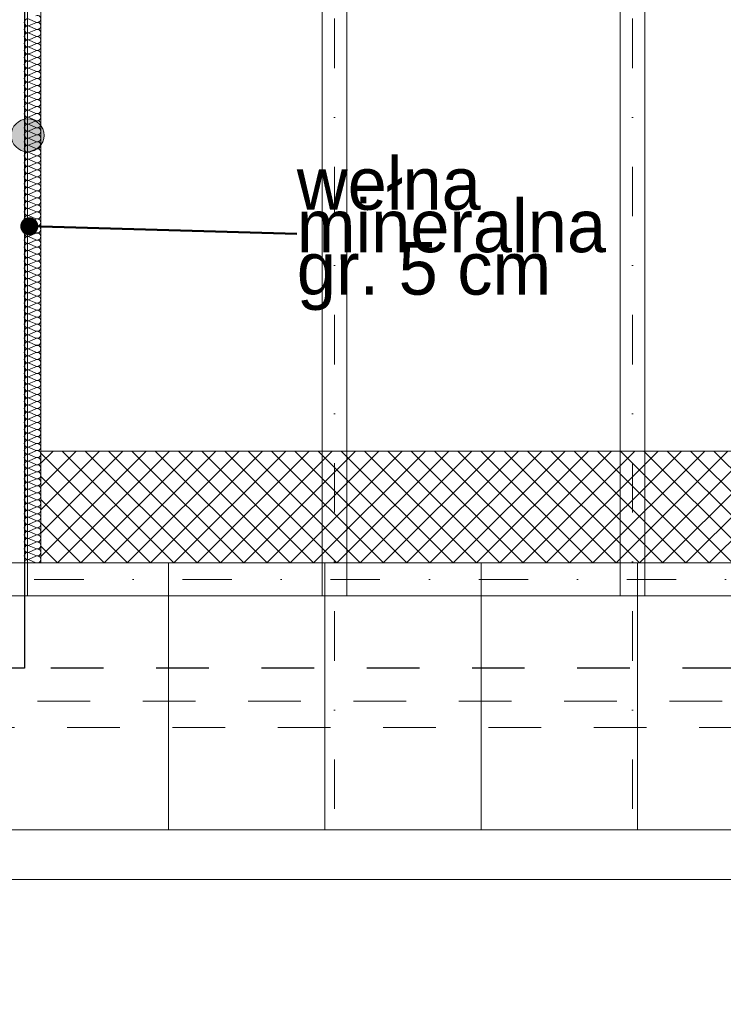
# Model space of a CAD drawing. Extents: x -440864 to -355682, y 13652 to 155872.
# Tile 129 of 179: x -429859 to -427721, y 90054 to 93045. Entities that reach past the tile are written whole.
import ezdxf
from ezdxf.lldxf.tags import DXFTag

# ---------------------------------------------------------------- set-up
doc = ezdxf.new("R2010")
doc.units = 0
doc.header["$MEASUREMENT"] = 0
doc.linetypes.add('Dot & Dashed', pattern=[450, 150, -150, 0, -150])
doc.linetypes.add('Przerywana', pattern=[320, 160, -160])
doc.layers.get('0').update_dxf_attribs({"color": 252})
for name, color, linetype in [('#podkład', 252, 'Continuous'), ('Arch opisy', 252, 'Continuous'), ('Inwent Izolacje', 252, 'Continuous'), ('IS_Opisy_działek_Therm', 7, 'SOLID')]:
    doc.layers.add(name, color=color, linetype=linetype)
for name, color, linetype, lineweight in [('Arch dachowki_Nr_Pióra__81', 252, 'Continuous', 9), ('Arch opisy_Nr_Pióra__21', 252, 'Continuous', 9), ('Arch wykończenie_Nr_Pióra__3', 252, 'Continuous', 18), ('arch wypelnienia_Nr_Pióra__2', 252, 'Continuous', 13), ('INWENT DACH_Nr_Pióra__21', 252, 'Continuous', 9), ('Inwent Izolacje_Nr_Pióra__44', 252, 'Continuous', 13), ('INWENT KONST. DREWNIANA_Nr_Pióra__2', 252, 'Continuous', 13), ('INWENT KONST. DREWNIANA_Nr_Pióra__21', 252, 'Continuous', 9), ('INWENT RURY SPUSTOWE_Nr_Pióra__21', 252, 'Continuous', 9), ('INWENT.ŚCIANY_Nr_Pióra__1', 252, 'Continuous', 25), ('INWENT.ŚCIANY_Nr_Pióra__2', 252, 'Continuous', 13)]:
    doc.layers.add(name, color=color, linetype=linetype, lineweight=lineweight)
doc.styles.add('GENERATED_STYLE_4', font='txt')
doc.styles.get("Standard").update_dxf_attribs({"font": 'arial.ttf', "width": 0.8, "bigfont": 'BIGFONT.SHX'})
tags = doc.linetypes.add('SOLID', pattern=[10, 10, 0]).pattern_tags.tags
tags[6:7] = [DXFTag(74, 4), DXFTag(75, 0), DXFTag(340, '0'), DXFTag(46, 0.0), DXFTag(50, 0.0), DXFTag(44, 0.0), DXFTag(45, 0.0)]
tags[4:5] = [DXFTag(74, 4), DXFTag(75, 0), DXFTag(340, '0'), DXFTag(46, 0.0), DXFTag(50, 0.0), DXFTag(44, 0.0), DXFTag(45, 0.0)]
doc.dimstyles.new('GENERATED_STYLE__7', dxfattribs={"dimtxt": 0.18, "dimasz": 109.44, "dimexe": 0.18, "dimexo": 0.0625, "dimgap": 0.09, "dimtad": 0, "dimtih": 1, "dimtoh": 1, "dimdec": 4, "dimzin": 0, "dimdsep": 46, "dimcen": 0.09, "dimadec": 0, "dimazin": 0, "dimtfac": 1, "dimtdec": 4, "dimtmove": 0, "dimatfit": 3, "dimldrblk": 'ARROWHEAD_11', "dimfxl": 1, "dimtolj": 1, "dimtzin": 0, "dimarcsym": 0})

# ---------------------------------------------------------------- blocks, each defined once
blk = doc.blocks.new('Izolacja cieplna 14_365', base_point=(-429844.9, 93232.6))
at = {"layer": 'Inwent Izolacje_Nr_Pióra__44', "linetype": 'Continuous'}
for p, q in [((-429809.8, 94875.6), (-429830, 94884.4)), ((-429830, 94864.9), (-429809.8, 94873.8)), ((-429809.8, 94854.2), (-429830, 94863.1)), ((-429830, 94843.6), (-429809.8, 94852.4)), ((-429809.8, 94832.9), (-429830, 94841.8)), ((-429830, 94822.2), (-429809.8, 94831.1)), ((-429809.8, 94811.6), (-429830, 94820.4)), ((-429830, 94800.9), (-429809.8, 94809.8)), ((-429809.8, 94790.3), (-429830, 94799.1)), ((-429830, 94779.6), (-429809.8, 94788.5)), ((-429809.8, 94768.9), (-429830, 94777.8)), ((-429830, 94758.3), (-429809.8, 94767.1)), ((-429809.8, 94747.6), (-429830, 94756.5)), ((-429830, 94736.9), (-429809.8, 94745.8)), ((-429809.8, 94726.3), (-429830, 94735.1)), ((-429830, 94715.6), (-429809.8, 94724.5)), ((-429809.8, 94705), (-429830, 94713.8)), ((-429830, 94694.3), (-429809.8, 94703.2)), ((-429809.8, 94683.6), (-429830, 94692.5)), ((-429830, 94673), (-429809.8, 94681.8)), ((-429809.8, 94662.3), (-429830, 94671.2)), ((-429830, 94651.6), (-429809.8, 94660.5)), ((-429809.8, 94641), (-429830, 94649.8)), ((-429830, 94630.3), (-429809.8, 94639.2)), ((-429809.8, 94619.7), (-429830, 94628.5)), ((-429830, 94609), (-429809.8, 94617.9)), ((-429809.8, 94598.3), (-429830, 94607.2)), ((-429830, 94587.7), (-429809.8, 94596.5)), ((-429809.8, 94577), (-429830, 94585.9)), ((-429830, 94566.3), (-429809.8, 94575.2)), ((-429809.8, 94555.7), (-429830, 94564.5)), ((-429830, 94545), (-429809.8, 94553.9)), ((-429809.8, 94534.3), (-429830, 94543.2)), ((-429830, 94523.7), (-429809.8, 94532.6)), ((-429809.8, 94513), (-429830, 94521.9)), ((-429830, 94502.4), (-429809.8, 94511.2)), ((-429809.8, 94491.7), (-429830, 94500.6)), ((-429830, 94481), (-429809.8, 94489.9)), ((-429809.8, 94470.4), (-429830, 94479.2)), ((-429830, 94459.7), (-429809.8, 94468.6)), ((-429809.8, 94449), (-429830, 94457.9)), ((-429830, 94438.4), (-429809.8, 94447.3)), ((-429809.8, 94427.7), (-429830, 94436.6)), ((-429830, 94417.1), (-429809.8, 94425.9)), ((-429809.8, 94406.4), (-429830, 94415.3)), ((-429830, 94395.7), (-429809.8, 94404.6)), ((-429809.8, 94385.1), (-429830, 94393.9)), ((-429830, 94374.4), (-429809.8, 94383.3)), ((-429809.8, 94363.7), (-429830, 94372.6)), ((-429830, 94353.1), (-429809.8, 94362)), ((-429809.8, 94342.4), (-429830, 94351.3)), ((-429830, 94331.8), (-429809.8, 94340.6)), ((-429809.8, 94321.1), (-429830, 94330)), ((-429830, 94310.4), (-429809.8, 94319.3)), ((-429809.8, 94299.8), (-429830, 94308.6)), ((-429830, 94289.1), (-429809.8, 94298)), ((-429809.8, 94278.4), (-429830, 94287.3)), ((-429830, 94267.8), (-429809.8, 94276.7)), ((-429809.8, 94257.1), (-429830, 94266)), ((-429830, 94246.5), (-429809.8, 94255.3)), ((-429809.8, 94235.8), (-429830, 94244.7)), ((-429830, 94225.1), (-429809.8, 94234)), ((-429809.8, 94214.5), (-429830, 94223.3)), ((-429830, 94203.8), (-429809.8, 94212.7)), ((-429809.8, 94193.1), (-429830, 94202)), ((-429830, 94182.5), (-429809.8, 94191.4)), ((-429809.8, 94171.8), (-429830, 94180.7)), ((-429830, 94161.2), (-429809.8, 94170)), ((-429809.8, 94150.5), (-429830, 94159.4)), ((-429830, 94139.8), (-429809.8, 94148.7)), ((-429809.8, 94129.2), (-429830, 94138)), ((-429830, 94118.5), (-429809.8, 94127.4)), ((-429809.8, 94107.8), (-429830, 94116.7)), ((-429830, 94097.2), (-429809.8, 94106.1)), ((-429809.8, 94086.5), (-429830, 94095.4)), ((-429830, 94075.9), (-429809.8, 94084.7)), ((-429809.8, 94065.2), (-429830, 94074.1)), ((-429830, 94054.5), (-429809.8, 94063.4)), ((-429809.8, 94043.9), (-429830, 94052.7)), ((-429830, 94033.2), (-429809.8, 94042.1)), ((-429809.8, 94022.5), (-429830, 94031.4)), ((-429830, 94011.9), (-429809.8, 94020.8)), ((-429809.8, 94001.2), (-429830, 94010.1)), ((-429830, 93990.6), (-429809.8, 93999.4)), ((-429809.8, 93979.9), (-429830, 93988.8)), ((-429830, 93969.2), (-429809.8, 93978.1)), ((-429809.8, 93958.6), (-429830, 93967.4)), ((-429830, 93947.9), (-429809.8, 93956.8)), ((-429809.8, 93937.2), (-429830, 93946.1)), ((-429830, 93926.6), (-429809.8, 93935.4)), ((-429809.8, 93915.9), (-429830, 93924.8)), ((-429830, 93905.3), (-429809.8, 93914.1)), ((-429809.8, 93894.6), (-429830, 93903.5)), ((-429830, 93883.9), (-429809.8, 93892.8)), ((-429809.8, 93873.3), (-429830, 93882.1)), ((-429830, 93862.6), (-429809.8, 93871.5)), ((-429809.8, 93851.9), (-429830, 93860.8)), ((-429830, 93841.3), (-429809.8, 93850.1)), ((-429809.8, 93830.6), (-429830, 93839.5)), ((-429830, 93820), (-429809.8, 93828.8)), ((-429809.8, 93809.3), (-429830, 93818.2)), ((-429830, 93798.6), (-429809.8, 93807.5)), ((-429809.8, 93788), (-429830, 93796.8)), ((-429830, 93777.3), (-429809.8, 93786.2)), ((-429809.8, 93766.6), (-429830, 93775.5)), ((-429830, 93756), (-429809.8, 93764.8)), ((-429809.8, 93745.3), (-429830, 93754.2)), ((-429830, 93734.7), (-429809.8, 93743.5)), ((-429809.8, 93724), (-429830, 93732.9)), ((-429830, 93713.3), (-429809.8, 93722.2)), ((-429809.8, 93702.7), (-429830, 93711.5)), ((-429830, 93692), (-429809.8, 93700.9)), ((-429809.8, 93681.3), (-429830, 93690.2)), ((-429830, 93670.7), (-429809.8, 93679.5)), ((-429809.8, 93660), (-429830, 93668.9)), ((-429830, 93649.3), (-429809.8, 93658.2)), ((-429809.8, 93638.7), (-429830, 93647.6)), ((-429830, 93628), (-429809.8, 93636.9)), ((-429809.8, 93617.4), (-429830, 93626.2)), ((-429830, 93606.7), (-429809.8, 93615.6)), ((-429809.8, 93596), (-429830, 93604.9)), ((-429830, 93585.4), (-429809.8, 93594.2)), ((-429809.8, 93574.7), (-429830, 93583.6)), ((-429830, 93564), (-429809.8, 93572.9)), ((-429809.8, 93553.4), (-429830, 93562.3)), ((-429830, 93542.7), (-429809.8, 93551.6)), ((-429809.8, 93532.1), (-429830, 93540.9)), ((-429830, 93521.4), (-429809.8, 93530.3)), ((-429809.8, 93510.7), (-429830, 93519.6)), ((-429830, 93500.1), (-429809.8, 93508.9)), ((-429809.8, 93489.4), (-429830, 93498.3)), ((-429830, 93478.7), (-429809.8, 93487.6)), ((-429809.8, 93468.1), (-429830, 93477)), ((-429830, 93457.4), (-429809.8, 93466.3)), ((-429809.8, 93446.8), (-429830, 93455.6)), ((-429830, 93436.1), (-429809.8, 93445)), ((-429809.8, 93425.4), (-429830, 93434.3)), ((-429830, 93414.8), (-429809.8, 93423.6)), ((-429809.8, 93404.1), (-429830, 93413)), ((-429830, 93393.4), (-429809.8, 93402.3)), ((-429809.8, 93382.8), (-429830, 93391.7)), ((-429830, 93372.1), (-429809.8, 93381)), ((-429809.8, 93361.5), (-429830, 93370.3)), ((-429830, 93350.8), (-429809.8, 93359.7)), ((-429809.8, 93340.1), (-429830, 93349)), ((-429830, 93329.5), (-429809.8, 93338.3)), ((-429809.8, 93318.8), (-429830, 93327.7)), ((-429830, 93308.1), (-429809.8, 93317)), ((-429809.8, 93297.5), (-429830, 93306.4)), ((-429830, 93286.8), (-429809.8, 93295.7)), ((-429809.8, 93276.2), (-429830, 93285)), ((-429830, 93265.5), (-429809.8, 93274.4)), ((-429809.8, 93254.8), (-429830, 93263.7)), ((-429830, 93244.2), (-429809.8, 93253)), ((-429809.8, 93233.5), (-429830, 93242.4))]:
    blk.add_line(p, q, dxfattribs=at)
for centre, start_param, end_param in [((-429834.3, 94874.7), 5.870392, 9.837571), ((-429805.6, 94885.3), 2.728799, 6.695979), ((-429805.6, 94864), 2.728799, 6.695979), ((-429834.3, 94853.3), 5.870392, 9.837571), ((-429834.3, 94832), 5.870392, 9.837571), ((-429805.6, 94842.7), 2.728799, 6.695979), ((-429834.3, 94810.7), 5.870392, 9.837571), ((-429805.6, 94821.3), 2.728799, 6.695979), ((-429834.3, 94789.4), 5.870392, 9.837571), ((-429805.6, 94800), 2.728799, 6.695979), ((-429805.6, 94778.7), 2.728799, 6.695979), ((-429834.3, 94768), 5.870392, 9.837571), ((-429834.3, 94746.7), 5.870392, 9.837571), ((-429805.6, 94757.4), 2.728799, 6.695979), ((-429834.3, 94725.4), 5.870392, 9.837571), ((-429805.6, 94736), 2.728799, 6.695979), ((-429805.6, 94714.7), 2.728799, 6.695979), ((-429834.3, 94704.1), 5.870392, 9.837571), ((-429834.3, 94682.7), 5.870392, 9.837571), ((-429805.6, 94693.4), 2.728799, 6.695979), ((-429834.3, 94661.4), 5.870392, 9.837571), ((-429805.6, 94672.1), 2.728799, 6.695979), ((-429834.3, 94640.1), 5.870392, 9.837571), ((-429805.6, 94650.7), 2.728799, 6.695979), ((-429805.6, 94629.4), 2.728799, 6.695979), ((-429834.3, 94618.8), 5.870392, 9.837571), ((-429834.3, 94597.4), 5.870392, 9.837571), ((-429805.6, 94608.1), 2.728799, 6.695979), ((-429834.3, 94576.1), 5.870392, 9.837571), ((-429805.6, 94586.8), 2.728799, 6.695979), ((-429805.6, 94565.4), 2.728799, 6.695979), ((-429834.3, 94554.8), 5.870392, 9.837571), ((-429834.3, 94533.5), 5.870392, 9.837571), ((-429805.6, 94544.1), 2.728799, 6.695979), ((-429834.3, 94512.1), 5.870392, 9.837571), ((-429805.6, 94522.8), 2.728799, 6.695979), ((-429834.3, 94490.8), 5.870392, 9.837571), ((-429805.6, 94501.5), 2.728799, 6.695979), ((-429805.6, 94480.1), 2.728799, 6.695979), ((-429834.3, 94469.5), 5.870392, 9.837571), ((-429834.3, 94448.2), 5.870392, 9.837571), ((-429805.6, 94458.8), 2.728799, 6.695979), ((-429834.3, 94426.8), 5.870392, 9.837571), ((-429805.6, 94437.5), 2.728799, 6.695979), ((-429805.6, 94416.2), 2.728799, 6.695979), ((-429834.3, 94405.5), 5.870392, 9.837571), ((-429834.3, 94384.2), 5.870392, 9.837571), ((-429805.6, 94394.8), 2.728799, 6.695979), ((-429834.3, 94362.9), 5.870392, 9.837571), ((-429805.6, 94373.5), 2.728799, 6.695979), ((-429834.3, 94341.5), 5.870392, 9.837571), ((-429805.6, 94352.2), 2.728799, 6.695979), ((-429805.6, 94330.9), 2.728799, 6.695979), ((-429834.3, 94320.2), 5.870392, 9.837571), ((-429834.3, 94298.9), 5.870392, 9.837571), ((-429805.6, 94309.5), 2.728799, 6.695979), ((-429834.3, 94277.5), 5.870392, 9.837571), ((-429805.6, 94288.2), 2.728799, 6.695979), ((-429805.6, 94266.9), 2.728799, 6.695979), ((-429834.3, 94256.2), 5.870392, 9.837571), ((-429834.3, 94234.9), 5.870392, 9.837571), ((-429805.6, 94245.6), 2.728799, 6.695979), ((-429834.3, 94213.6), 5.870392, 9.837571), ((-429805.6, 94224.2), 2.728799, 6.695979), ((-429834.3, 94192.2), 5.870392, 9.837571), ((-429805.6, 94202.9), 2.728799, 6.695979), ((-429805.6, 94181.6), 2.728799, 6.695979), ((-429834.3, 94170.9), 5.870392, 9.837571), ((-429834.3, 94149.6), 5.870392, 9.837571), ((-429805.6, 94160.3), 2.728799, 6.695979), ((-429834.3, 94128.3), 5.870392, 9.837571), ((-429805.6, 94138.9), 2.728799, 6.695979), ((-429805.6, 94117.6), 2.728799, 6.695979), ((-429834.3, 94106.9), 5.870392, 9.837571), ((-429834.3, 94085.6), 5.870392, 9.837571), ((-429805.6, 94096.3), 2.728799, 6.695979), ((-429834.3, 94064.3), 5.870392, 9.837571), ((-429805.6, 94075), 2.728799, 6.695979), ((-429805.6, 94053.6), 2.728799, 6.695979), ((-429834.3, 94043), 5.870392, 9.837571), ((-429805.6, 94032.3), 2.728799, 6.695979), ((-429834.3, 94021.6), 5.870392, 9.837571), ((-429834.3, 94000.3), 5.870392, 9.837571), ((-429805.6, 94011), 2.728799, 6.695979), ((-429834.3, 93979), 5.870392, 9.837571), ((-429805.6, 93989.7), 2.728799, 6.695979), ((-429805.6, 93968.3), 2.728799, 6.695979), ((-429834.3, 93957.7), 5.870392, 9.837571), ((-429834.3, 93936.3), 5.870392, 9.837571), ((-429805.6, 93947), 2.728799, 6.695979), ((-429834.3, 93915), 5.870392, 9.837571), ((-429805.6, 93925.7), 2.728799, 6.695979), ((-429805.6, 93904.4), 2.728799, 6.695979), ((-429834.3, 93893.7), 5.870392, 9.837571), ((-429805.6, 93883), 2.728799, 6.695979), ((-429834.3, 93872.4), 5.870392, 9.837571), ((-429834.3, 93851), 5.870392, 9.837571), ((-429805.6, 93861.7), 2.728799, 6.695979), ((-429834.3, 93829.7), 5.870392, 9.837571), ((-429805.6, 93840.4), 2.728799, 6.695979), ((-429805.6, 93819.1), 2.728799, 6.695979), ((-429834.3, 93808.4), 5.870392, 9.837571), ((-429834.3, 93787.1), 5.870392, 9.837571), ((-429805.6, 93797.7), 2.728799, 6.695979), ((-429834.3, 93765.7), 5.870392, 9.837571), ((-429805.6, 93776.4), 2.728799, 6.695979), ((-429805.6, 93755.1), 2.728799, 6.695979), ((-429834.3, 93744.4), 5.870392, 9.837571), ((-429805.6, 93733.8), 2.728799, 6.695979), ((-429834.3, 93723.1), 5.870392, 9.837571), ((-429834.3, 93701.8), 5.870392, 9.837571), ((-429805.6, 93712.4), 2.728799, 6.695979), ((-429834.3, 93680.4), 5.870392, 9.837571), ((-429805.6, 93691.1), 2.728799, 6.695979), ((-429805.6, 93669.8), 2.728799, 6.695979), ((-429834.3, 93659.1), 5.870392, 9.837571), ((-429834.3, 93637.8), 5.870392, 9.837571), ((-429805.6, 93648.5), 2.728799, 6.695979), ((-429834.3, 93616.5), 5.870392, 9.837571), ((-429805.6, 93627.1), 2.728799, 6.695979), ((-429805.6, 93605.8), 2.728799, 6.695979), ((-429834.3, 93595.1), 5.870392, 9.837571), ((-429805.6, 93584.5), 2.728799, 6.695979), ((-429834.3, 93573.8), 5.870392, 9.837571), ((-429834.3, 93552.5), 5.870392, 9.837571), ((-429805.6, 93563.2), 2.728799, 6.695979), ((-429834.3, 93531.2), 5.870392, 9.837571), ((-429805.6, 93541.8), 2.728799, 6.695979), ((-429805.6, 93520.5), 2.728799, 6.695979), ((-429834.3, 93509.8), 5.870392, 9.837571), ((-429834.3, 93488.5), 5.870392, 9.837571), ((-429805.6, 93499.2), 2.728799, 6.695979), ((-429834.3, 93467.2), 5.870392, 9.837571), ((-429805.6, 93477.9), 2.728799, 6.695979), ((-429805.6, 93456.5), 2.728799, 6.695979), ((-429834.3, 93445.9), 5.870392, 9.837571), ((-429805.6, 93435.2), 2.728799, 6.695979), ((-429834.3, 93424.5), 5.870392, 9.837571), ((-429834.3, 93403.2), 5.870392, 9.837571), ((-429805.6, 93413.9), 2.728799, 6.695979), ((-429834.3, 93381.9), 5.870392, 9.837571), ((-429805.6, 93392.6), 2.728799, 6.695979), ((-429805.6, 93371.2), 2.728799, 6.695979), ((-429834.3, 93360.6), 5.870392, 9.837571), ((-429834.3, 93339.2), 5.870392, 9.837571), ((-429805.6, 93349.9), 2.728799, 6.695979), ((-429834.3, 93317.9), 5.870392, 9.837571), ((-429805.6, 93328.6), 2.728799, 6.695979), ((-429805.6, 93307.2), 2.728799, 6.695979), ((-429834.3, 93296.6), 5.870392, 9.837571), ((-429805.6, 93285.9), 2.728799, 6.695979), ((-429834.3, 93275.3), 5.870392, 9.837571), ((-429834.3, 93253.9), 5.870392, 9.837571), ((-429805.6, 93264.6), 2.728799, 6.695979), ((-429834.3, 93232.6), 5.870392, 7.853982), ((-429805.6, 93243.3), 2.728799, 6.695979)]:
    blk.add_ellipse(centre, major_axis=(0, 10.7), ratio=0.997305, start_param=start_param, end_param=end_param, dxfattribs=at)
blk = doc.blocks.new('ARROWHEAD_11')
at = {"color": 0, "linetype": 'Continuous', "lineweight": 0}
blk.add_line((0, 0), (-1, 0), dxfattribs=at)
at = {"color": 0, "linetype": 'Continuous', "lineweight": 0, "const_width": 0.25, "flags": 128}
blk.add_lwpolyline([(-0.125, 0, 1), (0.125, 0, 1)], format="xyb", close=True, dxfattribs=at)
blk = doc.blocks.new('Linia_171', base_point=(-429834.9, 94531.7))
at = {"layer": 'Arch opisy_Nr_Pióra__21', "linetype": 'Continuous'}
for points in [[(-430434.9, 94531.7), (-430438.8, 94550.8), (-430449.6, 94567), (-430465.8, 94577.9), (-430484.9, 94581.7), (-430504.1, 94577.9), (-430520.3, 94567), (-430531.1, 94550.8), (-430534.9, 94531.7), (-430531.1, 94512.6), (-430520.3, 94496.3), (-430504.1, 94485.5), (-430484.9, 94481.7), (-430465.8, 94485.5), (-430449.6, 94496.3), (-430438.8, 94512.6)], [(-429784.9, 94531.7), (-429788.8, 94550.8), (-429799.6, 94567), (-429815.8, 94577.9), (-429834.9, 94581.7), (-429854.1, 94577.9), (-429870.3, 94567), (-429881.1, 94550.8), (-429884.9, 94531.7), (-429881.1, 94512.6), (-429870.3, 94496.3), (-429854.1, 94485.5), (-429834.9, 94481.7), (-429815.8, 94485.5), (-429799.6, 94496.3), (-429788.8, 94512.6)]]:
    blk.add_hatch(color=256, dxfattribs=at).paths.add_polyline_path(points, flags=0)
blk.add_line((-429884.9, 94531.7), (-430434.9, 94531.7), dxfattribs=at)
for centre in [(-430484.9, 94531.7), (-429834.9, 94531.7)]:
    blk.add_circle(centre, 50, dxfattribs=at)
blk = doc.blocks.new('poddasze')
at = {"layer": 'arch wypelnienia_Nr_Pióra__2', "linetype": 'Continuous'}
h = blk.add_hatch(dxfattribs=at)
h.set_pattern_fill('Grid_5x5_Diagonal', color=252, style=0, pattern_type=2)
h.set_pattern_definition([(45, (0, -15837.553), (-35.355339, 35.355339), []), (135, (0, -15837.553), (35.355339, 35.355339), [])])
h.paths.add_polyline_path([(-415254.9, 77395.1), (-429794.9, 77395.1), (-429794.9, 77735.1), (-415254.9, 77735.1)], flags=0)
at = {"layer": 'Arch dachowki_Nr_Pióra__81', "color": 252, "linetype": 'Continuous'}
for p, q in [((-429407.4, 76584), (-429407.4, 77395.1)), ((-428932.4, 76584), (-428932.4, 77395.1)), ((-428457.4, 76584), (-428457.4, 77395.1)), ((-427982.4, 76584), (-427982.4, 77395.1))]:
    blk.add_line(p, q, dxfattribs=at)
at = {"layer": 'Arch wykończenie_Nr_Pióra__3', "color": 252, "linetype": 'Continuous'}
for p, q in [((-429794.9, 80935.1), (-429794.9, 77395.1)), ((-415254.9, 77735.1), (-429794.9, 77735.1))]:
    blk.add_line(p, q, dxfattribs=at)
at = {"layer": 'Arch wykończenie_Nr_Pióra__3', "color": 252, "linetype": 'Przerywana'}
blk.add_line((-414514.9, 76895.1), (-430484.9, 76895.1), dxfattribs=at)
at = {"layer": 'INWENT DACH_Nr_Pióra__21', "color": 252, "linetype": 'Continuous'}
blk.add_line((-414324.9, 76584), (-430714.9, 76584), dxfattribs=at)
at = {"layer": 'INWENT KONST. DREWNIANA_Nr_Pióra__2', "color": 252, "linetype": 'Continuous'}
for p, q in [((-429834.9, 77295.1), (-429834.9, 81165.1)), ((-428939.9, 77295.1), (-428939.9, 81165.1)), ((-428864.9, 77295.1), (-428864.9, 81165.1)), ((-428034.9, 77295.1), (-428034.9, 81165.1)), ((-427959.9, 77295.1), (-427959.9, 81165.1))]:
    blk.add_line(p, q, dxfattribs=at)
at = {"layer": 'INWENT KONST. DREWNIANA_Nr_Pióra__21', "color": 252, "linetype": 'Dot & Dashed'}
for p, q in [((-428902.4, 76648.1), (-428902.4, 81165.1)), ((-427997.4, 76648.1), (-427997.4, 81165.1)), ((-430714.9, 77345.1), (-414324.9, 77345.1))]:
    blk.add_line(p, q, dxfattribs=at)
at = {"layer": 'INWENT KONST. DREWNIANA_Nr_Pióra__21', "color": 252, "linetype": 'Continuous'}
for p, q in [((-430714.9, 77395.1), (-414324.9, 77395.1)), ((-430714.9, 77295.1), (-414324.9, 77295.1))]:
    blk.add_line(p, q, dxfattribs=at)
at = {"layer": 'INWENT RURY SPUSTOWE_Nr_Pióra__21', "color": 252, "linetype": 'Continuous'}
blk.add_line((-414324.9, 76434), (-430714.9, 76434), dxfattribs=at)
at = {"layer": 'INWENT.ŚCIANY_Nr_Pióra__1', "color": 252, "linetype": 'Continuous'}
for p, q in [((-429844.9, 81115.1), (-429844.9, 77075.1)), ((-429844.9, 77075.1), (-430284.9, 77075.1))]:
    blk.add_line(p, q, dxfattribs=at)
at = {"layer": 'INWENT.ŚCIANY_Nr_Pióra__1', "color": 252, "linetype": 'Przerywana'}
blk.add_line((-415204.9, 77075.1), (-429844.9, 77075.1), dxfattribs=at)
at = {"layer": 'INWENT.ŚCIANY_Nr_Pióra__2', "color": 252, "linetype": 'Przerywana'}
blk.add_line((-430444.9, 76975.1), (-414594.9, 76975.1), dxfattribs=at)
at = {"layer": 'Arch opisy', "color": 252, "linetype": 'Continuous'}
blk.add_blockref('Linia_171', (-429834.9, 78694.1), dxfattribs=at)
at = {"layer": 'Inwent Izolacje', "color": 252, "linetype": 'Continuous', "lineweight": 13}
blk.add_blockref('Izolacja cieplna 14_365', (-429844.9, 77395.1), dxfattribs=at)
at = {"layer": 'Arch opisy_Nr_Pióra__21', "color": 252, "linetype": 'Continuous', "insert": (-429017.1, 78394.9), "char_height": 160, "width": 1341.75, "attachment_point": 4, "line_spacing_factor": 0.483435, "style": 'GENERATED_STYLE_4'}
blk.add_mtext('{wełna mineralna\\Pgr. 5 cm}', dxfattribs=at)
at = {"layer": 'Arch opisy_Nr_Pióra__21', "color": 252, "linetype": 'Continuous', "annotation_type": 0, "has_hookline": 1, "hookline_direction": 0, "text_width": 1112.4}
blk.add_leader([(-429829.9, 78417.8), (-429017.2, 78394.9)], dimstyle='GENERATED_STYLE__7', dxfattribs=at)

msp = doc.modelspace()

# ---------------------------------------------------------------- block references
at = {"layer": '#podkład', "color": 3, "lineweight": 50}
msp.add_blockref('poddasze', (0, 14000), dxfattribs=at)

# ---------------------------------------------------------------- next in the draw order: texts
at = {"layer": 'IS_Opisy_działek_Therm', "color": 3, "lineweight": 50, "ltscale": 10, "char_height": 180}
for insert, attachment_point in [((-427754.6, 90277.6), 1), ((-427744.6, 90245.8), 7), ((-427744.6, 90245.8), 7)]:
    msp.add_mtext('\\fArial|b0|i0;', dxfattribs=dict(at, insert=insert, attachment_point=attachment_point))
at = {"layer": 'IS_Opisy_działek_Therm', "color": 3, "lineweight": 50, "ltscale": 10, "char_height": 180, "rotation": 90}
for insert, attachment_point in [((-428971.9, 90054.4), 9), ((-428914.3, 90054.4), 3)]:
    msp.add_mtext('\\fArial|b0|i0;', dxfattribs=dict(at, insert=insert, attachment_point=attachment_point))

doc.saveas('drawing.dxf')
